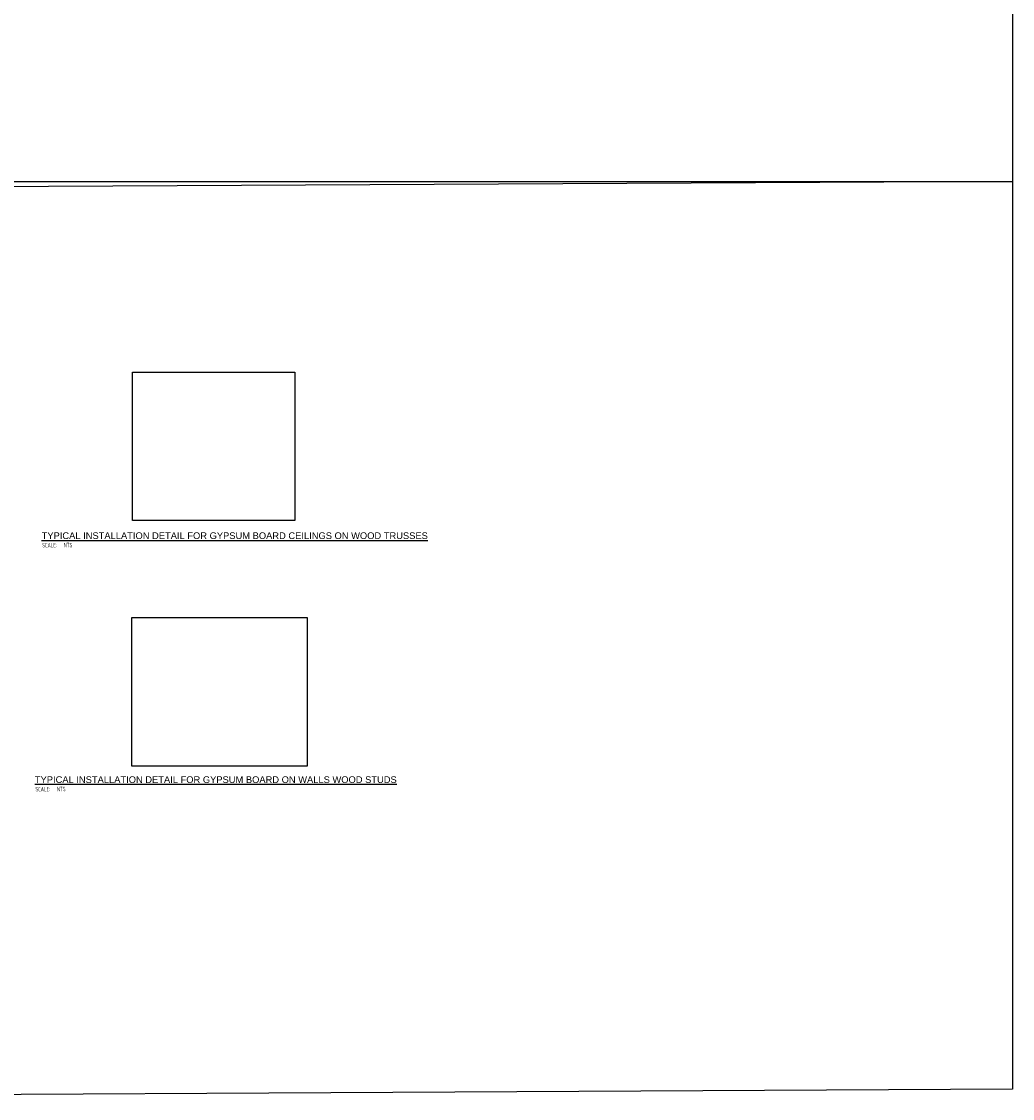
# Model space of a CAD drawing. Header units: inches. Extents: x -3803 to 30720, y -3756 to 4522.
# Tile 8 of 52: x 29506 to 30720, y -968 to 353. Entities that reach past the tile are written whole.
import ezdxf

# ---------------------------------------------------------------- set-up
doc = ezdxf.new("R2010")
doc.units = ezdxf.units.IN
doc.header["$LTSCALE"] = 0.011
doc.header["$MEASUREMENT"] = 0
doc.layers.get('0').update_dxf_attribs({"linetype": 'CONTINUOUS'})
doc.layers.get('Defpoints').update_dxf_attribs({"linetype": 'CONTINUOUS'})
doc.layers.add('DIM', color=4, linetype='CONTINUOUS', lineweight=13)
doc.layers.add('G-SYMB', color=1, linetype='CONTINUOUS')
doc.styles.add('LAR', font='arial.ttf', dxfattribs={"height": 0.25})
doc.styles.add('MED', font='archstyl.shx', dxfattribs={"width": 0.8, "height": 0.125})
picture_1 = doc.add_image_def('image1.jpg', size_in_pixel=(1111, 1016))
picture_2 = doc.add_image_def('image2.jpg', size_in_pixel=(554, 469))

# ---------------------------------------------------------------- blocks, each defined once
blk = doc.blocks.new('AINC-TITLE')
at = {"layer": 'G-SYMB', "color": 4, "linetype": 'Continuous', "style": 'MED', "width": 0.75}
blk.add_text('SCALE:', height=0.125, dxfattribs=at).set_placement((-0.8802076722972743, -0.3073332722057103))
at = {"layer": 'G-SYMB', "color": 1, "linetype": 'Continuous', "style": 'LAR'}
blk.add_attdef('%%UDRAWING-TITLE', (-0.895149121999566, -0.07174532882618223), '', height=0.1875, dxfattribs=at)
at = {"layer": 'G-SYMB', "color": 4, "linetype": 'Continuous', "style": 'MED', "width": 0.75}
blk.add_attdef('SCALE', (-0.2765239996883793, -0.30362657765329), '', height=0.125, dxfattribs=at)

msp = doc.modelspace()

# ---------------------------------------------------------------- linework, layer by layer
at = {"layer": 'Defpoints', "ltscale": 10}
for points in [[(28593.07861454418, 3241.895706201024), (30720.14174119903, 3241.895706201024), (30720.14174119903, 156.8328460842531), (28593.07861454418, 145.6374759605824)], [(28593.07861454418, 156.8328460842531), (30720.14174119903, 156.8328460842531), (30720.14174119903, -956.4692447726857), (28593.07861454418, -967.6646148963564)]]:
    msp.add_lwpolyline(points, close=True, dxfattribs=at)

# ---------------------------------------------------------------- block references
at = {"layer": 'DIM', "xscale": 43.66204933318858, "yscale": 43.66204933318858, "zscale": 43.66204933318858}
for p, values in [((29569.32665323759, -278.5438478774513), {'%%UDRAWING-TITLE': '%%UTYPICAL INSTALLATION DETAIL FOR GYPSUM BOARD CEILINGS ON WOOD TRUSSES', 'SCALE': 'NTS'}), ((29561.04196100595, -577.684650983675), {'%%UDRAWING-TITLE': '%%UTYPICAL INSTALLATION DETAIL FOR GYPSUM BOARD ON WALLS WOOD STUDS', 'SCALE': 'NTS'})]:
    msp.add_blockref('AINC-TITLE', p, dxfattribs=at).add_auto_attribs(values)

# ---------------------------------------------------------------- pictures from other files: only their frames are drawn
at = {"ltscale": 10}
image = msp.add_image(picture_1, insert=(29641.59493179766, -259.1307721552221), size_in_units=(198.96339893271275, 181.95032701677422), dxfattribs=at)
image.dxf.flags = 7
image = msp.add_image(picture_2, insert=(29640.73751525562, -560.0351742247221), size_in_units=(214.92639907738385, 181.95032701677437), dxfattribs=at)
image.dxf.flags = 7

doc.saveas('drawing.dxf')
